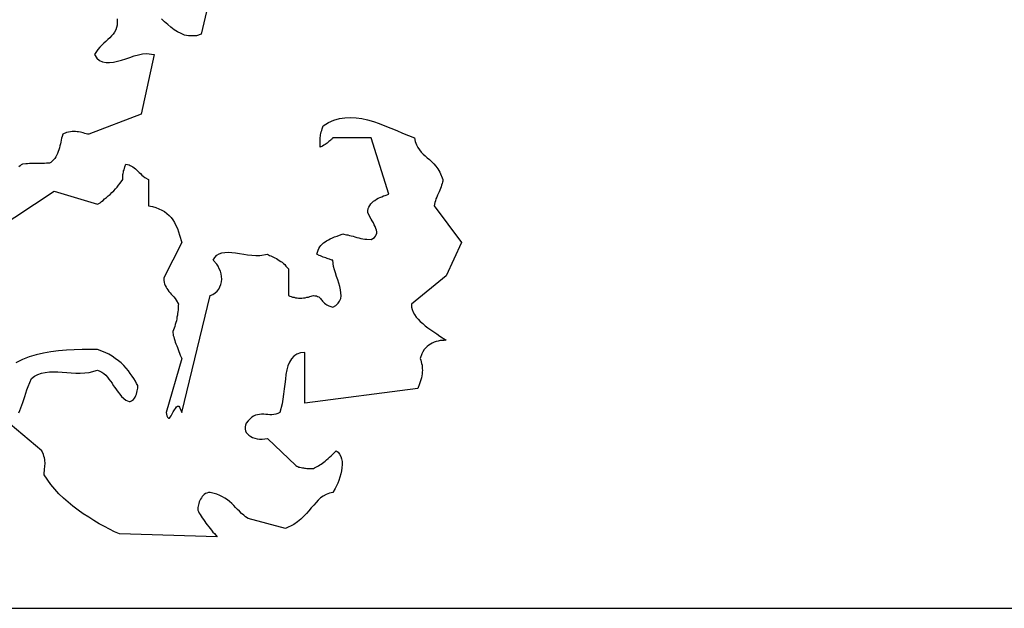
# Model space of a CAD drawing. Extents: x 0.2 to 41.2, y 0.2 to 29.2.
# Tile 8 of 12: x 33.7 to 34.5, y 1.5 to 2. Entities that reach past the tile are written whole.
import ezdxf

# ---------------------------------------------------------------- set-up
doc = ezdxf.new("R2010")
doc.units = 0
doc.layers.get('0').update_dxf_attribs({"linetype": 'CONTINUOUS'})
doc.layers.add('TITLEBLOCK', color=7, linetype='CONTINUOUS')

# ---------------------------------------------------------------- blocks, each defined once
blk = doc.blocks.new('FRACTAL')
at = {"color": 7}
for points in [[(0.9942, 0.0846), (0.9392, -0.1394), (0.9182, -0.1454), (0.8992, -0.1464), (0.8812, -0.1454), (0.8632, -0.1424), (0.8472, -0.1364), (0.8312, -0.1284), (0.8152, -0.1194), (0.8002, -0.1084), (0.7862, -0.0974), (0.7712, -0.0854), (0.7572, -0.0724)], [(0.5532, -0.0724), (0.5542, -0.0864), (0.5532, -0.0994), (0.5512, -0.1104), (0.5472, -0.1204), (0.5422, -0.1294), (0.5352, -0.1384), (0.5282, -0.1464), (0.5202, -0.1544), (0.5112, -0.1624), (0.5022, -0.1704), (0.4932, -0.1784), (0.4842, -0.1864), (0.4742, -0.1954), (0.4652, -0.2054), (0.4492, -0.2264), (0.4602, -0.2424), (0.4732, -0.2524), (0.4872, -0.2594), (0.5032, -0.2624), (0.5192, -0.2624), (0.5372, -0.2604), (0.5552, -0.2564), (0.5742, -0.2514), (0.5932, -0.2454), (0.6122, -0.2394), (0.6322, -0.2334), (0.6512, -0.2284), (0.6702, -0.2244), (0.6882, -0.2234), (0.7242, -0.2264), (0.6642, -0.4864), (0.4232, -0.5734), (0.4172, -0.5724), (0.4112, -0.5714), (0.4052, -0.5694), (0.3982, -0.5674), (0.3912, -0.5664), (0.3852, -0.5644), (0.3772, -0.5634), (0.3702, -0.5624), (0.3632, -0.5614), (0.3552, -0.5614), (0.3472, -0.5614), (0.3392, -0.5624), (0.3302, -0.5644), (0.3212, -0.5664), (0.3042, -0.5734), (0.3012, -0.5824), (0.2992, -0.5904), (0.2972, -0.5984), (0.2952, -0.6074), (0.2932, -0.6154), (0.2912, -0.6234), (0.2892, -0.6324), (0.2862, -0.6404), (0.2832, -0.6484), (0.2802, -0.6564), (0.2772, -0.6634), (0.2722, -0.6714), (0.2682, -0.6784), (0.2622, -0.6844), (0.2492, -0.6964), (0.2432, -0.6984), (0.2362, -0.6994), (0.2292, -0.6994), (0.2212, -0.7004), (0.2132, -0.7004), (0.2052, -0.7004), (0.1962, -0.7004), (0.1882, -0.7004), (0.1792, -0.7004), (0.1702, -0.7004), (0.1612, -0.7004), (0.1522, -0.7004), (0.1432, -0.7014), (0.1352, -0.7014), (0.1192, -0.7034), (0.1132, -0.7064), (0.1082, -0.7104), (0.1032, -0.7154)], [(-0.0068, -0.9904), (0.2642, -0.8204), (0.4642, -0.8764), (0.4692, -0.8744), (0.4752, -0.8704), (0.4822, -0.8654), (0.4892, -0.8604), (0.4962, -0.8544), (0.5042, -0.8484), (0.5132, -0.8414), (0.5212, -0.8344), (0.5292, -0.8264), (0.5382, -0.8184), (0.5462, -0.8104), (0.5532, -0.8024), (0.5602, -0.7944), (0.5672, -0.7864), (0.5792, -0.7704), (0.5792, -0.7694), (0.5792, -0.7674), (0.5792, -0.7644), (0.5792, -0.7614), (0.5792, -0.7574), (0.5802, -0.7534), (0.5802, -0.7484), (0.5812, -0.7434), (0.5822, -0.7384), (0.5832, -0.7324), (0.5852, -0.7274), (0.5872, -0.7214), (0.5892, -0.7154), (0.5942, -0.7034), (0.6012, -0.7044), (0.6082, -0.7054), (0.6142, -0.7084), (0.6202, -0.7114), (0.6262, -0.7144), (0.6322, -0.7184), (0.6372, -0.7234), (0.6432, -0.7284), (0.6482, -0.7334), (0.6542, -0.7394), (0.6602, -0.7444), (0.6662, -0.7504), (0.6732, -0.7554), (0.6812, -0.7614), (0.6982, -0.7704), (0.6982, -0.7764), (0.6982, -0.7814), (0.6982, -0.7874), (0.6982, -0.7944), (0.6982, -0.8014), (0.6982, -0.8084), (0.6982, -0.8154), (0.6982, -0.8234), (0.6982, -0.8314), (0.6982, -0.8384), (0.6982, -0.8464), (0.6982, -0.8544), (0.6982, -0.8624), (0.6982, -0.8694), (0.6982, -0.8834), (0.7152, -0.8874), (0.7312, -0.8914), (0.7452, -0.8974), (0.7592, -0.9034), (0.7712, -0.9094), (0.7822, -0.9174), (0.7922, -0.9264), (0.8012, -0.9354), (0.8092, -0.9454), (0.8172, -0.9564), (0.8232, -0.9694), (0.8302, -0.9824), (0.8352, -0.9964), (0.8402, -1.0114), (0.8502, -1.0434), (0.7682, -1.1974), (0.7682, -1.2074), (0.7692, -1.2164), (0.7712, -1.2234), (0.7742, -1.2304), (0.7782, -1.2374), (0.7822, -1.2434), (0.7862, -1.2494), (0.7912, -1.2554), (0.7962, -1.2614), (0.8022, -1.2674), (0.8072, -1.2734), (0.8132, -1.2794), (0.8192, -1.2864), (0.8242, -1.2934), (0.8352, -1.3104), (0.8342, -1.3164), (0.8342, -1.3234), (0.8342, -1.3294), (0.8332, -1.3364), (0.8322, -1.3444), (0.8312, -1.3514), (0.8302, -1.3594), (0.8282, -1.3674), (0.8272, -1.3754), (0.8252, -1.3834), (0.8232, -1.3914), (0.8202, -1.3994), (0.8182, -1.4074), (0.8152, -1.4154), (0.8092, -1.4304), (0.8092, -1.4354), (0.8102, -1.4414), (0.8112, -1.4474), (0.8132, -1.4534), (0.8152, -1.4604), (0.8182, -1.4684), (0.8202, -1.4754), (0.8232, -1.4834), (0.8272, -1.4914), (0.8302, -1.4994), (0.8332, -1.5074), (0.8372, -1.5164), (0.8402, -1.5244), (0.8432, -1.5324), (0.8502, -1.5474), (0.7792, -1.7814), (0.7822, -1.7954), (0.7852, -1.8024), (0.7892, -1.8054), (0.7932, -1.8054), (0.7972, -1.8014), (0.8012, -1.7954), (0.8062, -1.7874), (0.8112, -1.7784), (0.8162, -1.7704), (0.8212, -1.7634), (0.8262, -1.7574), (0.8312, -1.7544), (0.8362, -1.7544), (0.8402, -1.7584), (0.8502, -1.7814), (0.9802, -1.2734), (0.9922, -1.2684), (1.0032, -1.2624), (1.0122, -1.2544), (1.0202, -1.2454), (1.0252, -1.2354), (1.0292, -1.2254), (1.0322, -1.2144), (1.0332, -1.2024), (1.0322, -1.1914), (1.0302, -1.1794), (1.0272, -1.1684), (1.0222, -1.1574), (1.0172, -1.1464), (1.0102, -1.1374), (0.9942, -1.1204), (1.0012, -1.1084), (1.0102, -1.0984), (1.0212, -1.0924), (1.0342, -1.0884), (1.0482, -1.0864), (1.0642, -1.0854), (1.0802, -1.0864), (1.0972, -1.0884), (1.1152, -1.0914), (1.1342, -1.0944), (1.1522, -1.0964), (1.1712, -1.0984), (1.1892, -1.0994), (1.2082, -1.0994), (1.2432, -1.0934), (1.2482, -1.0964), (1.2532, -1.0994), (1.2592, -1.1014), (1.2652, -1.1044), (1.2712, -1.1074), (1.2772, -1.1104), (1.2842, -1.1134), (1.2912, -1.1174), (1.2972, -1.1214), (1.3042, -1.1254), (1.3102, -1.1294), (1.3162, -1.1344), (1.3222, -1.1394), (1.3282, -1.1454), (1.3392, -1.1574), (1.3392, -1.1634), (1.3392, -1.1704), (1.3392, -1.1764), (1.3392, -1.1834), (1.3392, -1.1904), (1.3392, -1.1984), (1.3392, -1.2064), (1.3392, -1.2134), (1.3392, -1.2214), (1.3392, -1.2294), (1.3392, -1.2374), (1.3392, -1.2444), (1.3392, -1.2524), (1.3392, -1.2594), (1.3392, -1.2734), (1.3452, -1.2764), (1.3522, -1.2784), (1.3582, -1.2804), (1.3652, -1.2814), (1.3722, -1.2834), (1.3792, -1.2834), (1.3862, -1.2844), (1.3942, -1.2844), (1.4012, -1.2844), (1.4092, -1.2834), (1.4162, -1.2834), (1.4232, -1.2814), (1.4312, -1.2804), (1.4382, -1.2784), (1.4542, -1.2734), (1.4612, -1.2744), (1.4682, -1.2754), (1.4732, -1.2774), (1.4782, -1.2794), (1.4822, -1.2824), (1.4862, -1.2864), (1.4892, -1.2904), (1.4932, -1.2944), (1.4962, -1.2984), (1.5002, -1.3024), (1.5052, -1.3064), (1.5102, -1.3104), (1.5162, -1.3144), (1.5242, -1.3184), (1.5432, -1.3234), (1.5572, -1.3164), (1.5672, -1.3074), (1.5742, -1.2974), (1.5792, -1.2864), (1.5812, -1.2744), (1.5802, -1.2614), (1.5782, -1.2484), (1.5752, -1.2344), (1.5702, -1.2194), (1.5652, -1.2054), (1.5602, -1.1904), (1.5552, -1.1754), (1.5502, -1.1614), (1.5462, -1.1474), (1.5432, -1.1204), (1.5422, -1.1204), (1.5412, -1.1204), (1.5382, -1.1194), (1.5352, -1.1184), (1.5312, -1.1174), (1.5272, -1.1164), (1.5222, -1.1144), (1.5172, -1.1124), (1.5112, -1.1104), (1.5052, -1.1084), (1.4992, -1.1064), (1.4932, -1.1044), (1.4862, -1.1014), (1.4802, -1.0994), (1.4692, -1.0934), (1.4722, -1.0854), (1.4752, -1.0764), (1.4792, -1.0694), (1.4832, -1.0624), (1.4882, -1.0564), (1.4942, -1.0504), (1.5002, -1.0454), (1.5072, -1.0404), (1.5142, -1.0364), (1.5232, -1.0314), (1.5312, -1.0274), (1.5412, -1.0234), (1.5512, -1.0194), (1.5632, -1.0154), (1.5882, -1.0064), (1.5932, -1.0074), (1.5992, -1.0084), (1.6052, -1.0094), (1.6122, -1.0104), (1.6202, -1.0124), (1.6272, -1.0144), (1.6362, -1.0164), (1.6442, -1.0184), (1.6532, -1.0214), (1.6622, -1.0234), (1.6712, -1.0254), (1.6812, -1.0274), (1.6902, -1.0284), (1.6992, -1.0294), (1.7182, -1.0304), (1.7272, -1.0264), (1.7342, -1.0214), (1.7392, -1.0154), (1.7422, -1.0094), (1.7442, -1.0034), (1.7442, -0.9964), (1.7432, -0.9894), (1.7402, -0.9824), (1.7372, -0.9744), (1.7332, -0.9664), (1.7292, -0.9584), (1.7242, -0.9494), (1.7182, -0.9414), (1.7132, -0.9324), (1.7032, -0.9134), (1.7032, -0.9054), (1.7052, -0.8964), (1.7082, -0.8894), (1.7122, -0.8824), (1.7172, -0.8754), (1.7222, -0.8704), (1.7292, -0.8644), (1.7362, -0.8604), (1.7432, -0.8554), (1.7512, -0.8514), (1.7592, -0.8484), (1.7672, -0.8444), (1.7752, -0.8414), (1.7832, -0.8394), (1.7992, -0.8334), (1.7182, -0.5894), (1.5432, -0.5894), (1.5422, -0.5904), (1.5412, -0.5914), (1.5402, -0.5924), (1.5382, -0.5944), (1.5352, -0.5964), (1.5332, -0.5994), (1.5292, -0.6024), (1.5252, -0.6054), (1.5212, -0.6084), (1.5172, -0.6114), (1.5122, -0.6144), (1.5072, -0.6184), (1.5012, -0.6214), (1.4962, -0.6244), (1.4842, -0.6294), (1.4842, -0.6254), (1.4842, -0.6204), (1.4842, -0.6144), (1.4842, -0.6094), (1.4842, -0.6044), (1.4842, -0.5984), (1.4852, -0.5934), (1.4852, -0.5874), (1.4862, -0.5814), (1.4872, -0.5754), (1.4882, -0.5694), (1.4902, -0.5634), (1.4922, -0.5574), (1.4942, -0.5504), (1.4992, -0.5364), (1.5232, -0.5224), (1.5482, -0.5124), (1.5732, -0.5054), (1.5982, -0.5014), (1.6242, -0.5004), (1.6502, -0.5014), (1.6762, -0.5054), (1.7022, -0.5104), (1.7292, -0.5184), (1.7552, -0.5264), (1.7822, -0.5364), (1.8092, -0.5474), (1.8362, -0.5574), (1.8632, -0.5684), (1.9182, -0.5894), (1.9212, -0.6054), (1.9262, -0.6194), (1.9322, -0.6314), (1.9402, -0.6414), (1.9482, -0.6504), (1.9572, -0.6594), (1.9662, -0.6674), (1.9762, -0.6754), (1.9862, -0.6834), (1.9962, -0.6914), (2.0062, -0.7014), (2.0152, -0.7114), (2.0252, -0.7234), (2.0332, -0.7374), (2.0482, -0.7704), (2.0472, -0.7764), (2.0462, -0.7814), (2.0442, -0.7874), (2.0422, -0.7944), (2.0402, -0.8014), (2.0372, -0.8084), (2.0332, -0.8154), (2.0302, -0.8234), (2.0262, -0.8314), (2.0232, -0.8384), (2.0202, -0.8464), (2.0162, -0.8544), (2.0132, -0.8624), (2.0112, -0.8694), (2.0072, -0.8834), (2.1332, -1.0434), (2.0632, -1.1874), (1.9032, -1.3104), (1.9032, -1.3234), (1.9062, -1.3344), (1.9112, -1.3464), (1.9172, -1.3564), (1.9252, -1.3674), (1.9342, -1.3764), (1.9442, -1.3864), (1.9552, -1.3954), (1.9672, -1.4054), (1.9792, -1.4144), (1.9932, -1.4224), (2.0062, -1.4314), (2.0202, -1.4404), (2.0342, -1.4494), (2.0632, -1.4674), (2.0532, -1.4684), (2.0442, -1.4684), (2.0352, -1.4694), (2.0262, -1.4714), (2.0172, -1.4734), (2.0082, -1.4764), (1.9992, -1.4804), (1.9912, -1.4844), (1.9832, -1.4894), (1.9752, -1.4954), (1.9682, -1.5014), (1.9622, -1.5084), (1.9562, -1.5174), (1.9512, -1.5264), (1.9442, -1.5474), (1.9462, -1.5544), (1.9482, -1.5614), (1.9502, -1.5684), (1.9522, -1.5764), (1.9532, -1.5834), (1.9532, -1.5904), (1.9542, -1.5984), (1.9532, -1.6054), (1.9532, -1.6134), (1.9512, -1.6224), (1.9502, -1.6304), (1.9472, -1.6394), (1.9442, -1.6484), (1.9412, -1.6574), (1.9332, -1.6774), (1.4142, -1.7414), (1.4142, -1.5204), (1.3942, -1.5224), (1.3772, -1.5284), (1.3642, -1.5374), (1.3532, -1.5484), (1.3442, -1.5624), (1.3372, -1.5784), (1.3322, -1.5964), (1.3282, -1.6164), (1.3252, -1.6364), (1.3222, -1.6584), (1.3202, -1.6794), (1.3172, -1.7014), (1.3142, -1.7234), (1.3102, -1.7434), (1.2992, -1.7814), (1.2902, -1.7864), (1.2812, -1.7884), (1.2722, -1.7904), (1.2632, -1.7914), (1.2542, -1.7914), (1.2442, -1.7904), (1.2352, -1.7904), (1.2262, -1.7894), (1.2162, -1.7894), (1.2072, -1.7904), (1.1982, -1.7914), (1.1882, -1.7934), (1.1792, -1.7974), (1.1712, -1.8024), (1.1542, -1.8174), (1.1462, -1.8274), (1.1422, -1.8364), (1.1402, -1.8444), (1.1402, -1.8534), (1.1422, -1.8604), (1.1452, -1.8684), (1.1512, -1.8744), (1.1582, -1.8804), (1.1662, -1.8854), (1.1752, -1.8894), (1.1852, -1.8934), (1.1962, -1.8954), (1.2072, -1.8974), (1.2192, -1.8974), (1.2432, -1.8944), (1.3732, -2.0114), (1.3772, -2.0144), (1.3822, -2.0164), (1.3872, -2.0184), (1.3922, -2.0194), (1.3982, -2.0204), (1.4032, -2.0214), (1.4082, -2.0224), (1.4132, -2.0234), (1.4182, -2.0234), (1.4232, -2.0244), (1.4282, -2.0244), (1.4342, -2.0244), (1.4392, -2.0244), (1.4442, -2.0244), (1.4542, -2.0244), (1.4592, -2.0224), (1.4652, -2.0194), (1.4712, -2.0164), (1.4772, -2.0134), (1.4832, -2.0094), (1.4892, -2.0054), (1.4952, -2.0014), (1.5012, -1.9974), (1.5082, -1.9924), (1.5142, -1.9874), (1.5212, -1.9814), (1.5282, -1.9754), (1.5352, -1.9694), (1.5422, -1.9634), (1.5582, -1.9484), (1.5672, -1.9544), (1.5742, -1.9624), (1.5792, -1.9724), (1.5832, -1.9824), (1.5852, -1.9944), (1.5852, -2.0074), (1.5842, -2.0214), (1.5822, -2.0344), (1.5792, -2.0484), (1.5752, -2.0624), (1.5712, -2.0764), (1.5652, -2.0884), (1.5602, -2.1004), (1.5542, -2.1114), (1.5432, -2.1284), (1.5272, -2.1324), (1.5122, -2.1374), (1.4992, -2.1444), (1.4872, -2.1524), (1.4762, -2.1624), (1.4662, -2.1724), (1.4552, -2.1844), (1.4442, -2.1954), (1.4332, -2.2084), (1.4222, -2.2204), (1.4092, -2.2324), (1.3962, -2.2444), (1.3812, -2.2564), (1.3642, -2.2674), (1.3252, -2.2854), (1.1542, -2.2414), (1.1432, -2.2344), (1.1342, -2.2274), (1.1242, -2.2194), (1.1152, -2.2104), (1.1062, -2.2024), (1.0972, -2.1934), (1.0882, -2.1854), (1.0792, -2.1764), (1.0692, -2.1684), (1.0592, -2.1604), (1.0482, -2.1534), (1.0362, -2.1474), (1.0242, -2.1414), (1.0102, -2.1364), (0.9802, -2.1284), (0.9722, -2.1294), (0.9652, -2.1314), (0.9592, -2.1334), (0.9532, -2.1374), (0.9482, -2.1414), (0.9442, -2.1464), (0.9402, -2.1514), (0.9362, -2.1574), (0.9332, -2.1634), (0.9302, -2.1694), (0.9282, -2.1764), (0.9262, -2.1824), (0.9252, -2.1884), (0.9242, -2.1944), (0.9242, -2.2054), (0.9272, -2.2114), (0.9302, -2.2184), (0.9342, -2.2244), (0.9392, -2.2314), (0.9442, -2.2384), (0.9502, -2.2464), (0.9552, -2.2544), (0.9612, -2.2614), (0.9672, -2.2694), (0.9742, -2.2774), (0.9802, -2.2854), (0.9872, -2.2924), (0.9932, -2.3004), (1.0002, -2.3074), (1.0132, -2.3214), (0.5642, -2.3084), (0.5412, -2.2994), (0.5192, -2.2884), (0.4952, -2.2764), (0.4712, -2.2644), (0.4472, -2.2504), (0.4232, -2.2364), (0.3982, -2.2214), (0.3752, -2.2054), (0.3512, -2.1884), (0.3292, -2.1714), (0.3072, -2.1534), (0.2862, -2.1344), (0.2672, -2.1144), (0.2492, -2.0944), (0.2192, -2.0514), (0.2192, -2.0464), (0.2192, -2.0414), (0.2202, -2.0354), (0.2202, -2.0304), (0.2212, -2.0244), (0.2222, -2.0184), (0.2222, -2.0114), (0.2232, -2.0054), (0.2232, -1.9984), (0.2222, -1.9924), (0.2222, -1.9854), (0.2202, -1.9784), (0.2182, -1.9714), (0.2152, -1.9634), (0.2082, -1.9484), (0.0632, -1.8314)], [(0.1022, -1.7824), (0.1072, -1.7724), (0.1122, -1.7614), (0.1172, -1.7494), (0.1212, -1.7374), (0.1262, -1.7254), (0.1302, -1.7114), (0.1352, -1.6974), (0.1402, -1.6834), (0.1462, -1.6684), (0.1602, -1.6344), (0.1742, -1.6244), (0.1902, -1.6164), (0.2062, -1.6104), (0.2242, -1.6074), (0.2432, -1.6054), (0.2622, -1.6044), (0.2822, -1.6054), (0.3022, -1.6064), (0.3222, -1.6074), (0.3432, -1.6094), (0.3642, -1.6104), (0.3842, -1.6104), (0.4052, -1.6094), (0.4252, -1.6074), (0.4642, -1.5974), (0.4742, -1.6014), (0.4842, -1.6064), (0.4932, -1.6124), (0.5012, -1.6194), (0.5092, -1.6274), (0.5162, -1.6364), (0.5232, -1.6454), (0.5302, -1.6544), (0.5362, -1.6644), (0.5432, -1.6734), (0.5502, -1.6834), (0.5582, -1.6934), (0.5662, -1.7024), (0.5742, -1.7114), (0.5942, -1.7274), (0.6012, -1.7314), (0.6082, -1.7334), (0.6142, -1.7334), (0.6192, -1.7314), (0.6242, -1.7284), (0.6292, -1.7244), (0.6332, -1.7194), (0.6362, -1.7144), (0.6392, -1.7074), (0.6422, -1.7014), (0.6442, -1.6944), (0.6462, -1.6874), (0.6472, -1.6814), (0.6482, -1.6754), (0.6492, -1.6644), (0.6432, -1.6554), (0.6372, -1.6454), (0.6302, -1.6344), (0.6232, -1.6234), (0.6142, -1.6114), (0.6052, -1.6004), (0.5952, -1.5894), (0.5842, -1.5774), (0.5722, -1.5664), (0.5592, -1.5564), (0.5452, -1.5464), (0.5312, -1.5364), (0.5152, -1.5284), (0.4992, -1.5204), (0.4642, -1.5074), (0.4282, -1.5084), (0.3932, -1.5084), (0.3572, -1.5094), (0.3212, -1.5104), (0.2852, -1.5134), (0.2502, -1.5174), (0.2162, -1.5234), (0.1822, -1.5304), (0.1502, -1.5404), (0.1192, -1.5514), (0.0892, -1.5664)]]:
    blk.add_lwpolyline(points, dxfattribs=at)

msp = doc.modelspace()

# ---------------------------------------------------------------- linework, layer by layer
at = {"layer": 'TITLEBLOCK'}
msp.add_line((32.75, 1.5), (41.25, 1.5), dxfattribs=at)

# ---------------------------------------------------------------- block references
at = {"layer": 'TITLEBLOCK', "xscale": 0.1799999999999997, "yscale": 0.1899999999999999, "zscale": 0.1799999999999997}
msp.add_blockref('FRACTAL', (33.69, 2), dxfattribs=at)

doc.saveas('drawing.dxf')
